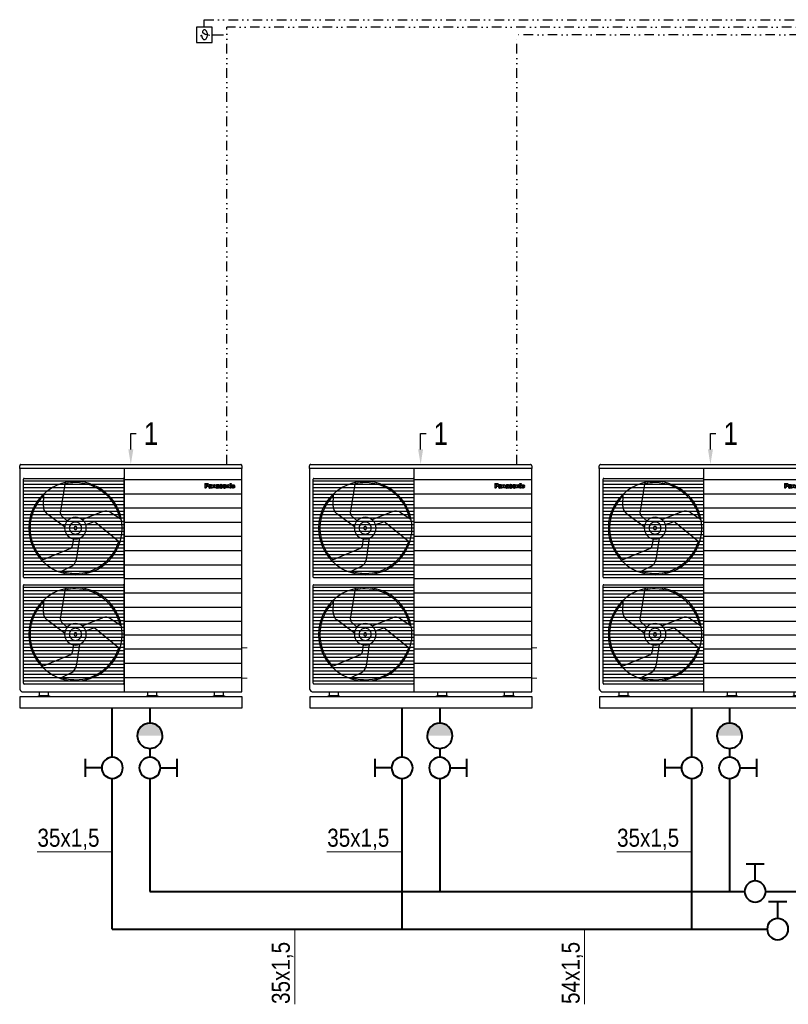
# Model space of a CAD drawing. Header units: centimetres. Extents: x 22052 to 56535, y 76485 to 78519.
# Tile 150 of 235: x 53383 to 53894, y 77484 to 78139. Entities that reach past the tile are written whole.
import ezdxf
from ezdxf import colors
from ezdxf.entities.mleader import LeaderData, LeaderLine
from ezdxf.lldxf.tags import DXFTag
from ezdxf.math import Vec2, Vec3

# ---------------------------------------------------------------- set-up
doc = ezdxf.new("R2010")
doc.units = ezdxf.units.CM
doc.linetypes.add('DIVIDE2', pattern=[15.875, 6.35, -3.175, 0, -3.175, 0, -3.175])
for name, color, linetype in [('$_urządzenia', 250, 'Continuous'), ('IS_Armatura_Therm', 250, 'SOLID'), ('PANASONIC', 7, 'Continuous')]:
    doc.layers.add(name, color=color, linetype=linetype)
for name, color, linetype, lineweight in [('IS_Opis', 250, 'Continuous', 9), ('IS_Powrót', 5, 'DASH', 40), ('IS_sygnał', 210, 'DIVIDE2', 25), ('IS_Zasilanie', 1, 'SOLID', 40), ('IS_Zimna_woda', 5, 'SOLID', 40), ('PIPES_FLOW', 12, 'Continuous', 0), ('PIPES_RETURN', 160, 'Continuous', 0)]:
    doc.layers.add(name, color=color, linetype=linetype, lineweight=lineweight)
doc.styles.add('styl1', font='ARIALN.TTF')
tags = doc.linetypes.add('DASH', pattern=[15, 10, -5]).pattern_tags.tags
tags[6:7] = [DXFTag(74, 4), DXFTag(75, 0), DXFTag(340, '0'), DXFTag(46, 0.0), DXFTag(50, 0.0), DXFTag(44, 0.0), DXFTag(45, 0.0)]
tags[4:5] = [DXFTag(74, 4), DXFTag(75, 0), DXFTag(340, '0'), DXFTag(46, 0.0), DXFTag(50, 0.0), DXFTag(44, 0.0), DXFTag(45, 0.0)]
tags = doc.linetypes.add('SOLID', pattern=[10, 10, 0]).pattern_tags.tags
tags[6:7] = [DXFTag(74, 4), DXFTag(75, 0), DXFTag(340, '0'), DXFTag(46, 0.0), DXFTag(50, 0.0), DXFTag(44, 0.0), DXFTag(45, 0.0)]
tags[4:5] = [DXFTag(74, 4), DXFTag(75, 0), DXFTag(340, '0'), DXFTag(46, 0.0), DXFTag(50, 0.0), DXFTag(44, 0.0), DXFTag(45, 0.0)]

# ---------------------------------------------------------------- blocks, each defined once
blk = doc.blocks.new('Zaworek')
at = {"layer": 'IS_Zimna_woda', "color": 18, "true_color": 0x000000}
for p, q in [((2, 0), (5.15, 0)), ((5.15, 1.72), (5.15, -1.72))]:
    blk.add_line(p, q, dxfattribs=at)
blk.add_circle((0, 0), 2, dxfattribs=at)
blk = doc.blocks.new('PC zew')
for p, q in [((34358.09, 72419.31), (34504.19, 72419.31)), ((34357.27, 72416.6), (34357.27, 72418.5)), ((34505.01, 72416.6), (34357.27, 72416.6)), ((34357.27, 72416.6), (34357.27, 72270.02)), ((34505.01, 72416.6), (34357.27, 72416.6)), ((34426.62, 72416.6), (34426.62, 72268.18)), ((34505.01, 72418.5), (34505.01, 72416.6)), ((34505.01, 72268.18), (34505.01, 72416.6)), ((34359.74, 72344.53), (34359.74, 72409.56)), ((34426.6, 72408.17), (34359.74, 72408.17)), ((34426.6, 72405.95), (34359.74, 72405.95)), ((34360.25, 72410.08), (34426.09, 72410.08)), ((34384.44, 72387.05), (34387.81, 72407.5)), ((34426.6, 72409.56), (34426.6, 72344.53)), ((34505.01, 72409.15), (34426.62, 72409.15)), ((34426.6, 72403.73), (34359.74, 72403.73)), ((34426.6, 72401.51), (34359.74, 72401.51)), ((34426.6, 72399.29), (34359.74, 72399.29)), ((34373.01, 72391.62), (34373.23, 72399.74)), ((34505.01, 72399.71), (34426.62, 72399.71)), ((34426.6, 72397.07), (34359.74, 72397.07)), ((34426.6, 72394.85), (34359.74, 72394.85)), ((34426.6, 72392.63), (34359.74, 72392.63)), ((34426.6, 72390.41), (34359.74, 72390.41)), ((34426.6, 72388.19), (34359.74, 72388.19)), ((34387.16, 72377.87), (34375.39, 72386.65)), ((34398.86, 72382.73), (34412.39, 72388.07)), ((34417.87, 72387.47), (34424.65, 72383)), ((34505.01, 72390.27), (34426.62, 72390.27)), ((34426.6, 72385.97), (34359.74, 72385.97)), ((34426.6, 72383.75), (34359.74, 72383.75)), ((34426.6, 72381.53), (34359.74, 72381.53)), ((34388.89, 72381.83), (34385.09, 72385.21)), ((34401.16, 72379.42), (34405.97, 72381.1)), ((34407.89, 72380.75), (34423.94, 72367.64)), ((34505.03, 72380.84), (34426.64, 72380.84)), ((34426.6, 72379.31), (34359.74, 72379.31)), ((34426.6, 72377.09), (34359.74, 72377.09)), ((34426.6, 72374.87), (34359.74, 72374.87)), ((34426.6, 72372.65), (34359.74, 72372.65)), ((34426.6, 72370.43), (34359.74, 72370.43)), ((34426.6, 72368.21), (34359.74, 72368.21)), ((34393.03, 72370), (34392.23, 72364.97)), ((34396.96, 72370.4), (34394.85, 72356)), ((34505.03, 72371.4), (34426.64, 72371.4)), ((34426.6, 72365.99), (34359.74, 72365.99)), ((34426.6, 72363.77), (34359.74, 72363.77)), ((34426.6, 72361.55), (34359.74, 72361.55)), ((34391.02, 72363.45), (34371.87, 72355.51)), ((34505.05, 72361.96), (34426.67, 72361.96)), ((34426.6, 72359.33), (34359.74, 72359.33)), ((34426.6, 72357.11), (34359.74, 72357.11)), ((34426.6, 72354.89), (34359.74, 72354.89)), ((34426.6, 72352.67), (34359.74, 72352.67)), ((34426.6, 72350.46), (34359.74, 72350.46)), ((34426.6, 72348.24), (34359.74, 72348.24)), ((34391.6, 72351.55), (34384.35, 72347.89)), ((34505.05, 72352.52), (34426.67, 72352.52)), ((34426.6, 72346.02), (34359.74, 72346.02)), ((34426.09, 72344.02), (34360.25, 72344.02)), ((34505.05, 72343.24), (34426.67, 72343.24)), ((34359.74, 72273.89), (34359.74, 72338.92)), ((34426.6, 72337.52), (34359.74, 72337.52)), ((34426.6, 72335.3), (34359.74, 72335.3)), ((34360.25, 72339.43), (34426.09, 72339.43)), ((34384.44, 72316.4), (34387.81, 72336.86)), ((34426.6, 72338.92), (34426.6, 72273.89)), ((34505.05, 72333.8), (34426.67, 72333.8)), ((34426.6, 72333.08), (34359.74, 72333.08)), ((34426.6, 72330.86), (34359.74, 72330.86)), ((34426.6, 72328.64), (34359.74, 72328.64)), ((34373.01, 72320.98), (34373.23, 72329.09)), ((34426.6, 72326.42), (34359.74, 72326.42)), ((34426.6, 72324.2), (34359.74, 72324.2)), ((34426.6, 72321.98), (34359.74, 72321.98)), ((34505.07, 72324.36), (34426.69, 72324.36)), ((34426.6, 72319.76), (34359.74, 72319.76)), ((34426.6, 72317.54), (34359.74, 72317.54)), ((34426.6, 72315.33), (34359.74, 72315.33)), ((34387.16, 72307.23), (34375.39, 72316.01)), ((34388.89, 72311.18), (34385.09, 72314.57)), ((34398.86, 72312.08), (34412.39, 72317.43)), ((34417.87, 72316.83), (34424.65, 72312.36)), ((34505.07, 72314.92), (34426.69, 72314.92)), ((34426.6, 72313.11), (34359.74, 72313.11)), ((34426.6, 72310.89), (34359.74, 72310.89)), ((34426.6, 72308.67), (34359.74, 72308.67)), ((34401.16, 72308.77), (34405.97, 72310.45)), ((34407.89, 72310.11), (34423.94, 72297)), ((34426.6, 72306.45), (34359.74, 72306.45)), ((34426.6, 72304.23), (34359.74, 72304.23)), ((34426.6, 72302.01), (34359.74, 72302.01)), ((34505.07, 72305.89), (34426.69, 72305.89)), ((34426.6, 72299.79), (34359.74, 72299.79)), ((34426.6, 72297.57), (34359.74, 72297.57)), ((34426.6, 72295.35), (34359.74, 72295.35)), ((34393.03, 72299.36), (34392.23, 72294.33)), ((34396.96, 72299.75), (34394.85, 72285.35)), ((34505.07, 72296.45), (34426.69, 72296.45)), ((34426.6, 72293.13), (34359.74, 72293.13)), ((34426.6, 72290.91), (34359.74, 72290.91)), ((34426.6, 72288.69), (34359.74, 72288.69)), ((34391.02, 72292.8), (34371.87, 72284.87)), ((34426.6, 72286.47), (34359.74, 72286.47)), ((34426.6, 72284.25), (34359.74, 72284.25)), ((34426.6, 72282.03), (34359.74, 72282.03)), ((34505.09, 72287.01), (34426.71, 72287.01)), ((34426.6, 72279.81), (34359.74, 72279.81)), ((34426.6, 72277.59), (34359.74, 72277.59)), ((34426.6, 72275.37), (34359.74, 72275.37)), ((34391.6, 72280.9), (34384.35, 72277.25)), ((34505.09, 72277.57), (34426.71, 72277.57)), ((34426.09, 72273.38), (34360.25, 72273.38)), ((34357.67, 72257.37), (34357.67, 72265.04)), ((34357.67, 72265.04), (34505.01, 72265.04)), ((34359.91, 72268.18), (34505.01, 72268.18)), ((34369.77, 72265.04), (34369.77, 72265.48)), ((34369.77, 72265.48), (34377.05, 72265.48)), ((34377.05, 72265.04), (34369.77, 72265.04)), ((34370.52, 72265.48), (34370.52, 72268.08)), ((34370.52, 72268.08), (34376.3, 72268.08)), ((34376.3, 72265.48), (34370.52, 72265.48)), ((34376.3, 72268.08), (34376.3, 72265.48)), ((34377.05, 72265.48), (34377.05, 72265.04)), ((34441.73, 72265.08), (34441.73, 72265.52)), ((34441.73, 72265.52), (34449, 72265.52)), ((34449, 72265.08), (34441.73, 72265.08)), ((34442.48, 72265.52), (34442.48, 72268.13)), ((34442.48, 72268.13), (34448.25, 72268.13)), ((34448.25, 72265.52), (34442.48, 72265.52)), ((34448.25, 72268.13), (34448.25, 72265.52)), ((34449, 72265.52), (34449, 72265.08)), ((34486.09, 72265.08), (34486.09, 72265.52)), ((34486.09, 72265.52), (34493.36, 72265.52)), ((34493.36, 72265.08), (34486.09, 72265.08)), ((34486.84, 72265.52), (34486.84, 72268.13)), ((34486.84, 72268.13), (34492.61, 72268.13)), ((34492.61, 72265.52), (34486.84, 72265.52)), ((34492.61, 72268.13), (34492.61, 72265.52)), ((34493.36, 72265.52), (34493.36, 72265.08)), ((34505.01, 72265.04), (34505.01, 72257.37)), ((34505.01, 72257.37), (34357.67, 72257.37))]:
    blk.add_line(p, q)
for centre, radius, start, end in [((34358.09, 72418.5), 0.814, 89.98364, 180.01636), ((34504.19, 72418.5), 0.814, 0.02196, 90.02293), ((34360.25, 72409.56), 0.515, 90.01761, 179.98239), ((34394.33, 72377.09), 31.03, 90.00067, 179.99933), ((34394.31, 72376.99), 30.28, 89.96285, 102.66937), ((34394.33, 72377.09), 31.03, 0.00067, 89.99933), ((34394.33, 72377.08), 30.19, 12.39635, 89.99596), ((34426.09, 72409.56), 0.515, 0.01761, 89.98239), ((34394.24, 72377.13), 30.09, 134.36908, 180.07343), ((34379.05, 72391.46), 6.04, 178.46923, 232.75633), ((34386.42, 72386.72), 2.01, 170.62984, 228.53134), ((34414.55, 72382.43), 6.03, 56.5887, 110.90233), ((34394.33, 72377.09), 7.21, 90.00153, 179.99847), ((34394.33, 72377.09), 4.02, 89.99903, 180.00097), ((34394.33, 72377.09), 7.21, 0.00153, 89.99847), ((34394.33, 72377.09), 4.02, 359.99903, 90.00097), ((34406.61, 72379.19), 2.01, 50.79534, 108.63861), ((34394.33, 72377.09), 31.03, 180.00067, 269.99933), ((34394.24, 72377.05), 30.09, 179.92471, 224.63983), ((34394.33, 72377.09), 7.21, 180.00153, 269.99847), ((34394.33, 72377.09), 4.02, 179.99903, 270.00097), ((34394.33, 72377.09), 1.01, 89.96925, 179.99443), ((34394.33, 72377.09), 1.01, 180.00557, 270.03075), ((34394.33, 72377.09), 1.01, 359.99782, 90.00218), ((34394.33, 72377.09), 1.01, 269.99782, 0.00218), ((34394.33, 72377.09), 4.02, 269.99903, 0.00097), ((34394.33, 72377.09), 7.21, 270.00153, 359.99847), ((34394.33, 72377.09), 31.03, 270.00067, 359.99933), ((34394.33, 72377.11), 30.2, 270.00333, 343.04179), ((34390.25, 72365.31), 2.01, 292.47921, 350.39463), ((34388.89, 72356.94), 6.04, 296.72983, 351.03207), ((34394.3, 72377.07), 30.16, 252.17459, 270.05687), ((34360.25, 72344.53), 0.515, 180.01761, 269.98239), ((34426.09, 72344.53), 0.515, 270.01761, 359.98239), ((34360.25, 72338.92), 0.514, 89.97217, 180.02783), ((34394.33, 72306.45), 31.03, 90.00067, 179.99933), ((34394.31, 72306.35), 30.28, 89.96285, 102.66937), ((34394.33, 72306.45), 31.03, 0.00067, 89.99933), ((34394.33, 72306.44), 30.19, 12.39635, 89.99596), ((34426.09, 72338.92), 0.514, 359.97217, 90.02783), ((34394.24, 72306.49), 30.09, 134.36908, 180.07343), ((34379.05, 72320.82), 6.04, 178.46923, 232.75633), ((34386.42, 72316.08), 2.01, 170.62984, 228.53134), ((34414.55, 72311.79), 6.03, 56.5887, 110.90233), ((34394.33, 72306.45), 7.21, 90.00153, 179.99847), ((34394.33, 72306.45), 4.02, 89.99903, 180.00097), ((34394.33, 72306.45), 7.21, 0.00153, 89.99847), ((34394.33, 72306.45), 4.02, 359.99903, 90.00097), ((34406.61, 72308.55), 2.01, 50.75254, 108.64448), ((34394.33, 72306.45), 31.03, 180.00067, 269.99933), ((34394.24, 72306.41), 30.09, 179.92471, 224.63983), ((34394.33, 72306.45), 7.21, 180.00153, 269.99847), ((34394.33, 72306.45), 4.02, 179.99903, 270.00097), ((34394.33, 72306.45), 1.01, 89.96925, 179.99443), ((34394.33, 72306.45), 1.01, 180.00557, 270.03075), ((34394.33, 72306.45), 1.01, 359.99782, 90.00218), ((34394.33, 72306.45), 1.01, 269.99782, 0.00218), ((34394.33, 72306.45), 4.02, 269.99903, 0.00097), ((34394.33, 72306.45), 7.21, 270.00153, 359.99847), ((34394.33, 72306.45), 31.03, 270.00067, 359.99933), ((34394.33, 72306.46), 30.2, 270.00333, 343.04179), ((34390.25, 72294.66), 2.01, 292.47921, 350.39463), ((34388.89, 72286.29), 6.04, 296.72983, 351.03207), ((34394.3, 72306.42), 30.16, 252.17459, 270.05687), ((34359.57, 72270.5), 2.35, 191.76109, 278.21206), ((34360.25, 72273.89), 0.515, 180.01761, 269.98239), ((34426.09, 72273.89), 0.515, 270.01761, 359.98239)]:
    blk.add_arc(centre, radius, start, end)
at = {"layer": 'PANASONIC'}
for points in [[(34480.4, 72406.72), (34481.91, 72406.72)], [(34480.4, 72406.72), (34480.4, 72403.76)], [(34480.4, 72406.72), (34481.91, 72406.72)], [(34480.4, 72406.72), (34480.4, 72403.76)], [(34481.29, 72406.01), (34481.29, 72405.37)], [(34481.29, 72406.01), (34481.82, 72406.01)], [(34481.29, 72406.01), (34481.29, 72405.37)], [(34481.29, 72406.01), (34481.82, 72406.01)], [(34481.65, 72405.37), (34481.74, 72405.37), (34481.84, 72405.37), (34481.97, 72405.41), (34482.06, 72405.5), (34482.1, 72405.55), (34482.12, 72405.62), (34482.12, 72405.68), (34482.12, 72405.74), (34482.02, 72405.93), (34481.82, 72406.01)], [(34481.65, 72405.37), (34481.74, 72405.37), (34481.84, 72405.37), (34481.97, 72405.41), (34482.06, 72405.5), (34482.1, 72405.55), (34482.12, 72405.62), (34482.12, 72405.68), (34482.12, 72405.74), (34482.02, 72405.93), (34481.82, 72406.01)], [(34482.91, 72406.13), (34482.99, 72405.86), (34483, 72405.57), (34482.96, 72405.37), (34482.88, 72405.18), (34482.76, 72405.02), (34482.6, 72404.89), (34482.43, 72404.78), (34482.24, 72404.72), (34482.04, 72404.69), (34481.84, 72404.67)], [(34482.91, 72406.13), (34482.99, 72405.86), (34483, 72405.57), (34482.96, 72405.37), (34482.88, 72405.18), (34482.76, 72405.02), (34482.6, 72404.89), (34482.43, 72404.78), (34482.24, 72404.72), (34482.04, 72404.69), (34481.84, 72404.67)], [(34481.87, 72406.72), (34481.95, 72406.72), (34482.03, 72406.72)], [(34481.87, 72406.72), (34481.95, 72406.72), (34482.03, 72406.72)], [(34482.03, 72406.72), (34482.18, 72406.7), (34482.31, 72406.67), (34482.43, 72406.62), (34482.55, 72406.55), (34482.66, 72406.46), (34482.76, 72406.37), (34482.83, 72406.25), (34482.91, 72406.13)], [(34482.03, 72406.72), (34482.18, 72406.7), (34482.31, 72406.67), (34482.43, 72406.62), (34482.55, 72406.55), (34482.66, 72406.46), (34482.76, 72406.37), (34482.83, 72406.25), (34482.91, 72406.13)], [(34485.18, 72403.93), (34485.16, 72404.18), (34485.15, 72404.43), (34485.14, 72404.75), (34485.14, 72405.08), (34485.13, 72405.25), (34485.1, 72405.43), (34485, 72405.63), (34484.82, 72405.79), (34484.7, 72405.84), (34484.56, 72405.88), (34484.35, 72405.92), (34484.12, 72405.93), (34483.9, 72405.93), (34483.68, 72405.9), (34483.56, 72405.87), (34483.44, 72405.83), (34483.21, 72405.67), (34483.06, 72405.42), (34483.04, 72405.31), (34483.04, 72405.2), (34483.05, 72405.18), (34483.06, 72405.16)], [(34485.18, 72403.93), (34485.16, 72404.18), (34485.15, 72404.43), (34485.14, 72404.75), (34485.14, 72405.08), (34485.13, 72405.25), (34485.1, 72405.43), (34485, 72405.63), (34484.82, 72405.79), (34484.7, 72405.84), (34484.56, 72405.88), (34484.35, 72405.92), (34484.12, 72405.93), (34483.9, 72405.93), (34483.68, 72405.9), (34483.56, 72405.87), (34483.44, 72405.83), (34483.21, 72405.67), (34483.06, 72405.42), (34483.04, 72405.31), (34483.04, 72405.2), (34483.05, 72405.18), (34483.06, 72405.16)], [(34486.14, 72404.94), (34486.14, 72403.76), (34485.33, 72403.76), (34485.33, 72405.88), (34486.1, 72405.88), (34486.11, 72405.65)], [(34486.14, 72404.94), (34486.14, 72403.76), (34485.33, 72403.76), (34485.33, 72405.88), (34486.1, 72405.88), (34486.11, 72405.65)], [(34486.11, 72405.65), (34486.27, 72405.77), (34486.44, 72405.87), (34486.75, 72405.95), (34487.07, 72405.91), (34487.36, 72405.74), (34487.54, 72405.46), (34487.58, 72405.3), (34487.59, 72405.13)], [(34486.11, 72405.65), (34486.27, 72405.77), (34486.44, 72405.87), (34486.75, 72405.95), (34487.07, 72405.91), (34487.36, 72405.74), (34487.54, 72405.46), (34487.58, 72405.3), (34487.59, 72405.13)], [(34489.92, 72403.93), (34489.91, 72404.18), (34489.9, 72404.43), (34489.9, 72404.75), (34489.9, 72405.08), (34489.88, 72405.25), (34489.85, 72405.43), (34489.75, 72405.63), (34489.57, 72405.79), (34489.45, 72405.84), (34489.32, 72405.88), (34489.1, 72405.92), (34488.87, 72405.93), (34488.65, 72405.93), (34488.43, 72405.9), (34488.31, 72405.87), (34488.2, 72405.83), (34487.96, 72405.67), (34487.82, 72405.42), (34487.8, 72405.31), (34487.8, 72405.2), (34487.8, 72405.18), (34487.81, 72405.16)], [(34489.92, 72403.93), (34489.91, 72404.18), (34489.9, 72404.43), (34489.9, 72404.75), (34489.9, 72405.08), (34489.88, 72405.25), (34489.85, 72405.43), (34489.75, 72405.63), (34489.57, 72405.79), (34489.45, 72405.84), (34489.32, 72405.88), (34489.1, 72405.92), (34488.87, 72405.93), (34488.65, 72405.93), (34488.43, 72405.9), (34488.31, 72405.87), (34488.2, 72405.83), (34487.96, 72405.67), (34487.82, 72405.42), (34487.8, 72405.31), (34487.8, 72405.2), (34487.8, 72405.18), (34487.81, 72405.16)], [(34492.08, 72405.27), (34492.07, 72405.39), (34492.04, 72405.52), (34491.98, 72405.64), (34491.88, 72405.74), (34491.79, 72405.8), (34491.68, 72405.85), (34491.58, 72405.88), (34491.46, 72405.9), (34491.21, 72405.94), (34490.94, 72405.94), (34490.79, 72405.92), (34490.63, 72405.9), (34490.44, 72405.83), (34490.27, 72405.72), (34490.15, 72405.59), (34490.06, 72405.44), (34490.04, 72405.36), (34490.04, 72405.28), (34490.04, 72405.15), (34490.08, 72405.02), (34490.21, 72404.83), (34490.41, 72404.7), (34490.52, 72404.66), (34490.63, 72404.63), (34490.87, 72404.58), (34491.1, 72404.54)], [(34492.08, 72405.27), (34492.07, 72405.39), (34492.04, 72405.52), (34491.98, 72405.64), (34491.88, 72405.74), (34491.79, 72405.8), (34491.68, 72405.85), (34491.58, 72405.88), (34491.46, 72405.9), (34491.21, 72405.94), (34490.94, 72405.94), (34490.79, 72405.92), (34490.63, 72405.9), (34490.44, 72405.83), (34490.27, 72405.72), (34490.15, 72405.59), (34490.06, 72405.44), (34490.04, 72405.36), (34490.04, 72405.28), (34490.04, 72405.15), (34490.08, 72405.02), (34490.21, 72404.83), (34490.41, 72404.7), (34490.52, 72404.66), (34490.63, 72404.63), (34490.87, 72404.58), (34491.1, 72404.54)], [(34491.2, 72405.94), (34490.94, 72405.94)], [(34493.63, 72405.92), (34493.52, 72405.93), (34493.4, 72405.94), (34493.28, 72405.93), (34493.16, 72405.92), (34492.99, 72405.88), (34492.83, 72405.81), (34492.68, 72405.72), (34492.54, 72405.61), (34492.42, 72405.47), (34492.33, 72405.31), (34492.26, 72405.13), (34492.22, 72404.95), (34492.23, 72404.72), (34492.26, 72404.5), (34492.33, 72404.34), (34492.42, 72404.18), (34492.52, 72404.04), (34492.65, 72403.92), (34492.85, 72403.8), (34493.07, 72403.73), (34493.24, 72403.71), (34493.4, 72403.69), (34493.56, 72403.71), (34493.73, 72403.73), (34493.94, 72403.8), (34494.15, 72403.92)], [(34493.63, 72405.92), (34493.52, 72405.93), (34493.4, 72405.94), (34493.28, 72405.93), (34493.16, 72405.92), (34492.99, 72405.88), (34492.83, 72405.81), (34492.68, 72405.72), (34492.54, 72405.61), (34492.42, 72405.47), (34492.33, 72405.31), (34492.26, 72405.13), (34492.22, 72404.95), (34492.23, 72404.72), (34492.26, 72404.5), (34492.33, 72404.34), (34492.42, 72404.18), (34492.52, 72404.04), (34492.65, 72403.92), (34492.85, 72403.8), (34493.07, 72403.73), (34493.24, 72403.71), (34493.4, 72403.69), (34493.56, 72403.71), (34493.73, 72403.73), (34493.94, 72403.8), (34494.15, 72403.92)], [(34494.15, 72403.92), (34494.27, 72404.04), (34494.38, 72404.18), (34494.47, 72404.33), (34494.53, 72404.5), (34494.57, 72404.72), (34494.57, 72404.95), (34494.54, 72405.13), (34494.47, 72405.31), (34494.38, 72405.47), (34494.26, 72405.61), (34494.12, 72405.72), (34493.97, 72405.81), (34493.81, 72405.88), (34493.63, 72405.92)], [(34494.15, 72403.92), (34494.27, 72404.04), (34494.38, 72404.18), (34494.47, 72404.33), (34494.53, 72404.5), (34494.57, 72404.72), (34494.57, 72404.95), (34494.54, 72405.13), (34494.47, 72405.31), (34494.38, 72405.47), (34494.26, 72405.61), (34494.12, 72405.72), (34493.97, 72405.81), (34493.81, 72405.88), (34493.63, 72405.92)], [(34495.5, 72404.94), (34495.5, 72403.76), (34494.69, 72403.76), (34494.69, 72405.88), (34495.45, 72405.88), (34495.47, 72405.65)], [(34495.5, 72404.94), (34495.5, 72403.76), (34494.69, 72403.76), (34494.69, 72405.88), (34495.45, 72405.88), (34495.47, 72405.65)], [(34495.47, 72405.65), (34495.63, 72405.77), (34495.8, 72405.87), (34496.11, 72405.95), (34496.42, 72405.91), (34496.71, 72405.74), (34496.9, 72405.46), (34496.93, 72405.3), (34496.95, 72405.13)], [(34495.47, 72405.65), (34495.63, 72405.77), (34495.8, 72405.87), (34496.11, 72405.95), (34496.42, 72405.91), (34496.71, 72405.74), (34496.9, 72405.46), (34496.93, 72405.3), (34496.95, 72405.13)], [(34497.11, 72406.72), (34497.9, 72406.72), (34497.9, 72406.16), (34497.11, 72406.16), (34497.11, 72406.72)], [(34497.11, 72406.72), (34497.9, 72406.72), (34497.9, 72406.16), (34497.11, 72406.16), (34497.11, 72406.72)], [(34497.11, 72403.76), (34497.9, 72403.76), (34497.9, 72405.88), (34497.11, 72405.88), (34497.11, 72403.76)], [(34497.11, 72403.76), (34497.9, 72403.76), (34497.9, 72405.88), (34497.11, 72405.88), (34497.11, 72403.76)], [(34498.05, 72405.13), (34498.1, 72405.28), (34498.16, 72405.41), (34498.25, 72405.53), (34498.35, 72405.64), (34498.46, 72405.73), (34498.58, 72405.81), (34498.72, 72405.86), (34498.86, 72405.9)], [(34498.05, 72405.13), (34498.1, 72405.28), (34498.16, 72405.41), (34498.25, 72405.53), (34498.35, 72405.64), (34498.46, 72405.73), (34498.58, 72405.81), (34498.72, 72405.86), (34498.86, 72405.9)], [(34498.86, 72405.9), (34499.2, 72405.93), (34499.53, 72405.89), (34499.75, 72405.8), (34499.95, 72405.66), (34500.05, 72405.55), (34500.13, 72405.42), (34500.19, 72405.25), (34500.21, 72405.08)], [(34498.86, 72405.9), (34499.2, 72405.93), (34499.53, 72405.89), (34499.75, 72405.8), (34499.95, 72405.66), (34500.05, 72405.55), (34500.13, 72405.42), (34500.19, 72405.25), (34500.21, 72405.08)], [(34480.4, 72403.76), (34481.29, 72403.76)], [(34480.4, 72403.76), (34481.29, 72403.76)], [(34481.29, 72405.37), (34481.65, 72405.37)], [(34481.29, 72405.37), (34481.65, 72405.37)], [(34481.29, 72404.67), (34481.29, 72403.76)], [(34481.29, 72404.67), (34481.84, 72404.67)], [(34481.29, 72404.67), (34481.29, 72403.76)], [(34481.29, 72404.67), (34481.84, 72404.67)], [(34483.77, 72405.14), (34483.77, 72405.2), (34483.79, 72405.27), (34483.84, 72405.35), (34483.93, 72405.41), (34484.07, 72405.43), (34484.21, 72405.41), (34484.29, 72405.36), (34484.34, 72405.28), (34484.34, 72405.22), (34484.32, 72405.16), (34484.28, 72405.13), (34484.24, 72405.1), (34484.21, 72405.09), (34484.18, 72405.08), (34484.04, 72405.05), (34483.89, 72405.02), (34483.78, 72405), (34483.67, 72404.98), (34483.51, 72404.95), (34483.37, 72404.9), (34483.23, 72404.84), (34483.12, 72404.76), (34483.01, 72404.61), (34482.95, 72404.43), (34482.95, 72404.31), (34482.96, 72404.19), (34483.11, 72403.91), (34483.38, 72403.74), (34483.55, 72403.71), (34483.73, 72403.7), (34483.91, 72403.73), (34484.08, 72403.78), (34484.23, 72403.86), (34484.35, 72403.98)], [(34483.77, 72405.14), (34483.77, 72405.2), (34483.79, 72405.27), (34483.84, 72405.35), (34483.93, 72405.41), (34484.07, 72405.43), (34484.21, 72405.41), (34484.29, 72405.36), (34484.34, 72405.28), (34484.34, 72405.22), (34484.32, 72405.16), (34484.28, 72405.13), (34484.24, 72405.1), (34484.21, 72405.09), (34484.18, 72405.08), (34484.04, 72405.05), (34483.89, 72405.02), (34483.78, 72405), (34483.67, 72404.98), (34483.51, 72404.95), (34483.37, 72404.9), (34483.23, 72404.84), (34483.12, 72404.76), (34483.01, 72404.61), (34482.95, 72404.43), (34482.95, 72404.31), (34482.96, 72404.19), (34483.11, 72403.91), (34483.38, 72403.74), (34483.55, 72403.71), (34483.73, 72403.7), (34483.91, 72403.73), (34484.08, 72403.78), (34484.23, 72403.86), (34484.35, 72403.98)], [(34483.06, 72405.16), (34483.77, 72405.14)], [(34483.06, 72405.16), (34483.77, 72405.14)], [(34484.3, 72404.34), (34484.25, 72404.27), (34484.16, 72404.22), (34484.08, 72404.2), (34484, 72404.18), (34483.93, 72404.18), (34483.85, 72404.19), (34483.8, 72404.22), (34483.75, 72404.25), (34483.72, 72404.29), (34483.7, 72404.34), (34483.71, 72404.42), (34483.75, 72404.48), (34483.79, 72404.51), (34483.84, 72404.53), (34483.96, 72404.57), (34484.08, 72404.61), (34484.23, 72404.66), (34484.37, 72404.71), (34484.37, 72404.6), (34484.36, 72404.5), (34484.35, 72404.41), (34484.3, 72404.34)], [(34484.3, 72404.34), (34484.25, 72404.27), (34484.16, 72404.22), (34484.08, 72404.2), (34484, 72404.18), (34483.93, 72404.18), (34483.85, 72404.19), (34483.8, 72404.22), (34483.75, 72404.25), (34483.72, 72404.29), (34483.7, 72404.34), (34483.71, 72404.42), (34483.75, 72404.48), (34483.79, 72404.51), (34483.84, 72404.53), (34483.96, 72404.57), (34484.08, 72404.61), (34484.23, 72404.66), (34484.37, 72404.71), (34484.37, 72404.6), (34484.36, 72404.5), (34484.35, 72404.41), (34484.3, 72404.34)], [(34484.35, 72403.98), (34484.38, 72403.91), (34484.4, 72403.83), (34484.42, 72403.8), (34484.44, 72403.76)], [(34484.35, 72403.98), (34484.38, 72403.91), (34484.4, 72403.83), (34484.42, 72403.8), (34484.44, 72403.76)], [(34484.44, 72403.76), (34485.23, 72403.76)], [(34484.44, 72403.76), (34485.23, 72403.76)], [(34485.23, 72403.76), (34485.19, 72403.84), (34485.18, 72403.93)], [(34485.23, 72403.76), (34485.19, 72403.84), (34485.18, 72403.93)], [(34486.75, 72404.99), (34486.75, 72405.05), (34486.73, 72405.11), (34486.68, 72405.2), (34486.59, 72405.25), (34486.37, 72405.27), (34486.19, 72405.13), (34486.16, 72405.04), (34486.14, 72404.94)], [(34486.75, 72404.99), (34486.75, 72405.05), (34486.73, 72405.11), (34486.68, 72405.2), (34486.59, 72405.25), (34486.37, 72405.27), (34486.19, 72405.13), (34486.16, 72405.04), (34486.14, 72404.94)], [(34487.59, 72405.13), (34487.59, 72403.76), (34486.75, 72403.76), (34486.75, 72404.99)], [(34487.59, 72405.13), (34487.59, 72403.76), (34486.75, 72403.76), (34486.75, 72404.99)], [(34488.52, 72405.14), (34488.52, 72405.2), (34488.54, 72405.27), (34488.59, 72405.35), (34488.67, 72405.41), (34488.82, 72405.43), (34488.96, 72405.41), (34489.04, 72405.36), (34489.08, 72405.28), (34489.09, 72405.22), (34489.07, 72405.16), (34489.04, 72405.13), (34488.99, 72405.1), (34488.96, 72405.09), (34488.92, 72405.08), (34488.78, 72405.05), (34488.64, 72405.02), (34488.52, 72405), (34488.41, 72404.98), (34488.27, 72404.95), (34488.11, 72404.9), (34487.99, 72404.84), (34487.87, 72404.76), (34487.75, 72404.61), (34487.7, 72404.43), (34487.69, 72404.31), (34487.71, 72404.19), (34487.86, 72403.91), (34488.13, 72403.74), (34488.3, 72403.71), (34488.48, 72403.7), (34488.66, 72403.73), (34488.83, 72403.78), (34488.98, 72403.86), (34489.11, 72403.98)], [(34488.52, 72405.14), (34488.52, 72405.2), (34488.54, 72405.27), (34488.59, 72405.35), (34488.67, 72405.41), (34488.82, 72405.43), (34488.96, 72405.41), (34489.04, 72405.36), (34489.08, 72405.28), (34489.09, 72405.22), (34489.07, 72405.16), (34489.04, 72405.13), (34488.99, 72405.1), (34488.96, 72405.09), (34488.92, 72405.08), (34488.78, 72405.05), (34488.64, 72405.02), (34488.52, 72405), (34488.41, 72404.98), (34488.27, 72404.95), (34488.11, 72404.9), (34487.99, 72404.84), (34487.87, 72404.76), (34487.75, 72404.61), (34487.7, 72404.43), (34487.69, 72404.31), (34487.71, 72404.19), (34487.86, 72403.91), (34488.13, 72403.74), (34488.3, 72403.71), (34488.48, 72403.7), (34488.66, 72403.73), (34488.83, 72403.78), (34488.98, 72403.86), (34489.11, 72403.98)], [(34487.81, 72405.16), (34488.52, 72405.14)], [(34487.81, 72405.16), (34488.52, 72405.14)], [(34489.06, 72404.34), (34488.99, 72404.27), (34488.92, 72404.22), (34488.83, 72404.2), (34488.75, 72404.18), (34488.67, 72404.18), (34488.6, 72404.19), (34488.55, 72404.22), (34488.5, 72404.25), (34488.47, 72404.29), (34488.45, 72404.34), (34488.46, 72404.42), (34488.5, 72404.48), (34488.55, 72404.51), (34488.59, 72404.53), (34488.71, 72404.57), (34488.83, 72404.61), (34488.97, 72404.66), (34489.11, 72404.71), (34489.12, 72404.6), (34489.11, 72404.5), (34489.09, 72404.41), (34489.06, 72404.34)], [(34489.06, 72404.34), (34488.99, 72404.27), (34488.92, 72404.22), (34488.83, 72404.2), (34488.75, 72404.18), (34488.67, 72404.18), (34488.6, 72404.19), (34488.55, 72404.22), (34488.5, 72404.25), (34488.47, 72404.29), (34488.45, 72404.34), (34488.46, 72404.42), (34488.5, 72404.48), (34488.55, 72404.51), (34488.59, 72404.53), (34488.71, 72404.57), (34488.83, 72404.61), (34488.97, 72404.66), (34489.11, 72404.71), (34489.12, 72404.6), (34489.11, 72404.5), (34489.09, 72404.41), (34489.06, 72404.34)], [(34489.11, 72403.98), (34489.13, 72403.91), (34489.15, 72403.83), (34489.17, 72403.8), (34489.2, 72403.76)], [(34489.11, 72403.98), (34489.13, 72403.91), (34489.15, 72403.83), (34489.17, 72403.8), (34489.2, 72403.76)], [(34489.2, 72403.76), (34489.98, 72403.76)], [(34489.2, 72403.76), (34489.98, 72403.76)], [(34489.98, 72403.76), (34489.94, 72403.84), (34489.92, 72403.93)], [(34489.98, 72403.76), (34489.94, 72403.84), (34489.92, 72403.93)], [(34490.01, 72404.43), (34490.02, 72404.32), (34490.05, 72404.22), (34490.12, 72404.08), (34490.22, 72403.97), (34490.39, 72403.85), (34490.58, 72403.77), (34490.78, 72403.72), (34490.99, 72403.7), (34491.21, 72403.69), (34491.42, 72403.71), (34491.6, 72403.76), (34491.79, 72403.84), (34491.86, 72403.88), (34491.93, 72403.94), (34492.02, 72404.03), (34492.09, 72404.14), (34492.14, 72404.26), (34492.16, 72404.39), (34492.16, 72404.52), (34492.14, 72404.64), (34492.07, 72404.77), (34491.98, 72404.88), (34491.81, 72404.99), (34491.63, 72405.07)], [(34490.01, 72404.43), (34490.02, 72404.32), (34490.05, 72404.22), (34490.12, 72404.08), (34490.22, 72403.97), (34490.39, 72403.85), (34490.58, 72403.77), (34490.78, 72403.72), (34490.99, 72403.7), (34491.21, 72403.69), (34491.42, 72403.71), (34491.6, 72403.76), (34491.79, 72403.84), (34491.86, 72403.88), (34491.93, 72403.94), (34492.02, 72404.03), (34492.09, 72404.14), (34492.14, 72404.26), (34492.16, 72404.39), (34492.16, 72404.52), (34492.14, 72404.64), (34492.07, 72404.77), (34491.98, 72404.88), (34491.81, 72404.99), (34491.63, 72405.07)], [(34490.79, 72404.47), (34490.01, 72404.47), (34490.01, 72404.43)], [(34490.79, 72404.47), (34490.01, 72404.47), (34490.01, 72404.43)], [(34491.1, 72404.54), (34491.18, 72404.52), (34491.27, 72404.5), (34491.33, 72404.46), (34491.36, 72404.39), (34491.36, 72404.32), (34491.32, 72404.25), (34491.25, 72404.2), (34491.18, 72404.18), (34491.07, 72404.18), (34490.97, 72404.2), (34490.92, 72404.22), (34490.88, 72404.25), (34490.83, 72404.3), (34490.8, 72404.36), (34490.79, 72404.41), (34490.79, 72404.47)], [(34491.1, 72404.54), (34491.18, 72404.52), (34491.27, 72404.5), (34491.33, 72404.46), (34491.36, 72404.39), (34491.36, 72404.32), (34491.32, 72404.25), (34491.25, 72404.2), (34491.18, 72404.18), (34491.07, 72404.18), (34490.97, 72404.2), (34490.92, 72404.22), (34490.88, 72404.25), (34490.83, 72404.3), (34490.8, 72404.36), (34490.79, 72404.41), (34490.79, 72404.47)], [(34490.83, 72405.37), (34490.88, 72405.43), (34490.95, 72405.46), (34491.07, 72405.48), (34491.21, 72405.46), (34491.3, 72405.39), (34491.34, 72405.27)], [(34490.83, 72405.37), (34490.88, 72405.43), (34490.95, 72405.46), (34491.07, 72405.48), (34491.21, 72405.46), (34491.3, 72405.39), (34491.34, 72405.27)], [(34491.54, 72405.1), (34491.3, 72405.16), (34491.07, 72405.2), (34491, 72405.21), (34490.93, 72405.23), (34490.9, 72405.23), (34490.88, 72405.24), (34490.83, 72405.3), (34490.83, 72405.37)], [(34490.83, 72405.37), (34490.83, 72405.37)], [(34490.83, 72405.37), (34490.83, 72405.37)], [(34491.54, 72405.1), (34491.3, 72405.16), (34491.07, 72405.2), (34491, 72405.21), (34490.93, 72405.23), (34490.9, 72405.23), (34490.88, 72405.24), (34490.83, 72405.3), (34490.83, 72405.37)], [(34491.34, 72405.27), (34492.08, 72405.27)], [(34491.34, 72405.27), (34492.08, 72405.27)], [(34491.63, 72405.07), (34491.54, 72405.1)], [(34491.63, 72405.07), (34491.54, 72405.1)], [(34493.69, 72404.42), (34493.51, 72404.25), (34493.26, 72404.26), (34493.17, 72404.32), (34493.11, 72404.42), (34493.07, 72404.52), (34493.05, 72404.62), (34493.03, 72404.83), (34493.05, 72405.05), (34493.09, 72405.16), (34493.14, 72405.25), (34493.33, 72405.39), (34493.56, 72405.34), (34493.61, 72405.3), (34493.66, 72405.25), (34493.7, 72405.16), (34493.74, 72405.05), (34493.76, 72404.83), (34493.75, 72404.62), (34493.73, 72404.52), (34493.69, 72404.42)], [(34493.69, 72404.42), (34493.51, 72404.25), (34493.26, 72404.26), (34493.17, 72404.32), (34493.11, 72404.42), (34493.07, 72404.52), (34493.05, 72404.62), (34493.03, 72404.83), (34493.05, 72405.05), (34493.09, 72405.16), (34493.14, 72405.25), (34493.33, 72405.39), (34493.56, 72405.34), (34493.61, 72405.3), (34493.66, 72405.25), (34493.7, 72405.16), (34493.74, 72405.05), (34493.76, 72404.83), (34493.75, 72404.62), (34493.73, 72404.52), (34493.69, 72404.42)], [(34496.11, 72404.99), (34496.1, 72405.05), (34496.09, 72405.11), (34496.04, 72405.2), (34495.95, 72405.25), (34495.73, 72405.27), (34495.55, 72405.13), (34495.52, 72405.04), (34495.5, 72404.94)], [(34496.11, 72404.99), (34496.1, 72405.05), (34496.09, 72405.11), (34496.04, 72405.2), (34495.95, 72405.25), (34495.73, 72405.27), (34495.55, 72405.13), (34495.52, 72405.04), (34495.5, 72404.94)], [(34496.95, 72405.13), (34496.95, 72403.76), (34496.11, 72403.76), (34496.11, 72404.99)], [(34496.95, 72405.13), (34496.95, 72403.76), (34496.11, 72403.76), (34496.11, 72404.99)], [(34500.03, 72404.04), (34499.77, 72403.84), (34499.46, 72403.72), (34499.23, 72403.7), (34499.01, 72403.7), (34498.72, 72403.77), (34498.47, 72403.92), (34498.29, 72404.08), (34498.15, 72404.27), (34498.07, 72404.44), (34498.02, 72404.62), (34498.01, 72404.88), (34498.05, 72405.13)], [(34500.03, 72404.04), (34499.77, 72403.84), (34499.46, 72403.72), (34499.23, 72403.7), (34499.01, 72403.7), (34498.72, 72403.77), (34498.47, 72403.92), (34498.29, 72404.08), (34498.15, 72404.27), (34498.07, 72404.44), (34498.02, 72404.62), (34498.01, 72404.88), (34498.05, 72405.13)], [(34499.48, 72405.08), (34499.43, 72405.21), (34499.34, 72405.31), (34499.17, 72405.37), (34499, 72405.33), (34498.91, 72405.25), (34498.85, 72405.13), (34498.81, 72404.85), (34498.84, 72404.55), (34498.89, 72404.44), (34498.97, 72404.34), (34499.09, 72404.27), (34499.23, 72404.26), (34499.31, 72404.29), (34499.38, 72404.34), (34499.44, 72404.42), (34499.47, 72404.51), (34499.47, 72404.57), (34499.48, 72404.64)], [(34499.48, 72405.08), (34499.43, 72405.21), (34499.34, 72405.31), (34499.17, 72405.37), (34499, 72405.33), (34498.91, 72405.25), (34498.85, 72405.13), (34498.81, 72404.85), (34498.84, 72404.55), (34498.89, 72404.44), (34498.97, 72404.34), (34499.09, 72404.27), (34499.23, 72404.26), (34499.31, 72404.29), (34499.38, 72404.34), (34499.44, 72404.42), (34499.47, 72404.51), (34499.47, 72404.57), (34499.48, 72404.64)], [(34500.21, 72405.08), (34499.48, 72405.08)], [(34500.21, 72405.08), (34499.48, 72405.08)], [(34499.48, 72404.64), (34500.24, 72404.64)], [(34499.48, 72404.64), (34500.24, 72404.64)], [(34499.49, 72404.64), (34500.23, 72404.64)], [(34500.24, 72404.64), (34500.2, 72404.32), (34500.03, 72404.04)], [(34500.24, 72404.64), (34500.2, 72404.32), (34500.03, 72404.04)]]:
    blk.add_lwpolyline(points, dxfattribs=at)
at = {"layer": 'PIPES_FLOW'}
blk.add_line((34505.01, 72297.37), (34508.47, 72297.37), dxfattribs=at)
at = {"layer": 'PIPES_RETURN'}
blk.add_line((34505.01, 72277.37), (34508.47, 72277.37), dxfattribs=at)
blk = doc.blocks.new('zawórzwrotny11')
at = {"layer": 'IS_Zimna_woda', "true_color": 0x000000}
h = blk.add_hatch(color=18, dxfattribs=at)
edge = h.paths.add_edge_path()
edge.add_arc((0, 0), 8.39, -899.93176, -719.93176, ccw=False)
edge.add_line((-8.39, -0.01), (8.39, 0.01))
at = {"layer": 'IS_Zimna_woda', "color": 18, "true_color": 0x000000}
for start, end in [(0.06824, 180.06824), (180.06824, 0.06824)]:
    blk.add_arc((0, 0), 8.39, start, end, dxfattribs=at)
blk = doc.blocks.new('A$C5091697A')
at = {"layer": 'IS_Armatura_Therm'}
for p, q in [((6.9, 6.75), (0, 6.75)), ((3.02, 5.39), (2.87, 5.24)), ((3.3, 5.53), (3.02, 5.39)), ((3.59, 5.53), (3.3, 5.53)), ((3.88, 5.53), (3.59, 5.53)), ((4.02, 5.39), (3.88, 5.53)), ((4.31, 5.1), (4.02, 5.39)), ((4.45, 4.96), (4.31, 5.1)), ((4.6, 4.53), (4.45, 4.96)), ((4.74, 4.24), (4.6, 4.53)), ((6.9, 0), (6.9, 6.75)), ((0, 0), (6.9, 0)), ((2.3, 2.95), (2.3, 2.51)), ((2.3, 2.51), (2.44, 2.08)), ((2.44, 2.08), (2.59, 1.8)), ((2.59, 1.8), (2.87, 1.65)), ((3.74, 3.66), (2.87, 4.09)), ((2.87, 1.65), (3.02, 1.36)), ((3.02, 1.36), (3.3, 1.36)), ((3.3, 1.36), (3.59, 1.36)), ((3.59, 1.36), (3.88, 1.36)), ((3.74, 3.66), (4.02, 3.52)), ((3.88, 1.36), (4.02, 1.51)), ((5.89, 3.09), (4.02, 3.52)), ((4.02, 1.51), (4.31, 1.65)), ((4.31, 1.65), (4.45, 1.94)), ((4.45, 1.94), (4.6, 2.23)), ((4.6, 2.23), (4.74, 2.66)), ((4.88, 3.81), (4.74, 4.24)), ((4.74, 2.66), (4.88, 2.95)), ((4.88, 3.38), (4.88, 3.81)), ((4.88, 2.95), (4.88, 3.38)), ((6.9, 3.38), (11.9, 3.38))]:
    blk.add_line(p, q, dxfattribs=at)
blk.add_lwpolyline([(0, 0), (6.9, 0), (6.9, 6.75), (0, 6.75), (0, 0)], close=True, dxfattribs=at)
for points in [[(2.3, 2.95), (2.3, 2.51), (2.44, 2.08), (2.59, 1.8), (2.87, 1.65), (3.02, 1.36), (3.3, 1.36), (3.59, 1.36), (3.88, 1.36), (4.02, 1.51), (4.31, 1.65), (4.45, 1.94), (4.6, 2.23), (4.74, 2.66), (4.88, 2.95), (4.88, 3.38), (4.88, 3.81), (4.74, 4.24), (4.6, 4.53), (4.45, 4.96), (4.31, 5.1), (4.02, 5.39), (3.88, 5.53), (3.59, 5.53), (3.3, 5.53), (3.02, 5.39), (2.87, 5.24)], [(2.73, 5.1), (2.59, 4.81)], [(2.73, 5.1), (2.59, 4.81)], [(2.59, 4.81), (2.59, 4.53)], [(2.59, 4.81), (2.59, 4.53)], [(2.59, 4.53), (2.59, 4.38)], [(2.59, 4.53), (2.59, 4.38)], [(2.59, 4.38), (2.87, 4.09)], [(2.59, 4.38), (2.87, 4.09)], [(2.87, 5.24), (2.73, 5.1)], [(2.87, 5.24), (2.73, 5.1)], [(1.87, 2.95), (1.72, 2.8)], [(1.87, 2.95), (1.72, 2.8)], [(2.3, 2.95), (2.16, 3.09), (2.01, 3.09), (1.87, 2.95)], [(2.3, 2.95), (2.16, 3.09), (2.01, 3.09), (1.87, 2.95)], [(3.74, 3.66), (2.87, 4.09)], [(3.74, 3.66), (4.02, 3.52)], [(5.89, 3.09), (4.02, 3.52)]]:
    blk.add_lwpolyline(points, dxfattribs=at)

msp = doc.modelspace()

# ---------------------------------------------------------------- linework, layer by layer
at = {"layer": 'IS_Opis'}
for p, q in [((53444.2, 77585.5), (53394.2, 77585.5)), ((53636.86, 77585.5), (53586.86, 77585.5)), ((53829.52, 77585.5), (53779.52, 77585.5)), ((53565.53, 77534.06), (53565.53, 77484.06)), ((53758.19, 77534.06), (53758.19, 77484.06))]:
    msp.add_line(p, q, dxfattribs=at)
at = {"layer": 'IS_Powrót'}
for p, q in [((53444.19, 77648.3), (53444.19, 77681.01)), ((53636.85, 77648.3), (53636.85, 77681.01)), ((53829.52, 77648.3), (53829.52, 77681.01)), ((53444.2, 77534.06), (53444.19, 77634.23)), ((53636.86, 77534.06), (53636.85, 77634.23)), ((53829.52, 77534.06), (53829.52, 77634.23)), ((53444.2, 77534.06), (53879.52, 77534.06))]:
    msp.add_line(p, q, dxfattribs=at)
at = {"layer": 'IS_sygnał'}
for p, q in [((53505.37, 78133.72), (53505.37, 78138.72)), ((53505.37, 78138.72), (54581.97, 78138.72)), ((53520.37, 77842.95), (53520.37, 78133.72)), ((54586.97, 78133.72), (53520.37, 78133.72)), ((53713.03, 77842.95), (53713.03, 78128.72)), ((54591.97, 78128.72), (53713.03, 78128.72))]:
    msp.add_line(p, q, dxfattribs=at)
at = {"layer": 'IS_Zasilanie'}
for p, q in [((53469.2, 77681.01), (53469.2, 77671.01)), ((53661.86, 77681.01), (53661.86, 77671.01)), ((53854.52, 77681.01), (53854.52, 77671.01)), ((53469.19, 77654.23), (53469.19, 77648.3)), ((53661.85, 77654.23), (53661.85, 77648.3)), ((53854.52, 77654.23), (53854.52, 77648.3)), ((53469.2, 77634.23), (53469.2, 77559.06)), ((53661.86, 77634.23), (53661.86, 77559.06)), ((53854.52, 77634.23), (53854.52, 77559.06)), ((53469.2, 77559.06), (53864.52, 77559.06)), ((53878.59, 77559.06), (54383.1, 77559.06))]:
    msp.add_line(p, q, dxfattribs=at)

# ---------------------------------------------------------------- block references
at = {"layer": '$_urządzenia'}
for p in [(19025.36, 5423.63), (19218.02, 5423.63), (19410.68, 5423.63)]:
    msp.add_blockref('PC zew', p, dxfattribs=at)
at = {"layer": 'IS_Armatura_Therm', "xscale": 1.5, "yscale": 1.5, "zscale": 1.5}
msp.add_blockref('A$C5091697A', (53500.19, 78123.59), dxfattribs=at)
at = {"layer": 'IS_Zimna_woda', "rotation": 180}
for p in [(53469.21, 77662.62), (53661.87, 77662.62), (53854.53, 77662.62)]:
    msp.add_blockref('zawórzwrotny11', p, dxfattribs=at)
at = {"layer": 'IS_Zimna_woda', "color": 18, "true_color": 0x000000, "xscale": -3.517579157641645, "yscale": 3.517579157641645, "zscale": 3.517579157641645}
for p in [(53444.19, 77641.27), (53636.85, 77641.27), (53829.52, 77641.27)]:
    msp.add_blockref('Zaworek', p, dxfattribs=at)
for p, rotation in [((53469.19, 77641.27), 180), ((53661.85, 77641.27), 180), ((53854.52, 77641.27), 180), ((53871.56, 77559.06), 270), ((53886.56, 77534.06), 270)]:
    msp.add_blockref('Zaworek', p, dxfattribs=dict(at, rotation=rotation))

# ---------------------------------------------------------------- texts
at = {"layer": 'IS_Opis', "char_height": 12, "attachment_point": 3, "style": 'styl1'}
for insert in [(53455.9, 77600.82), (53648.56, 77600.82), (53841.22, 77600.82)]:
    msp.add_mtext_dynamic_manual_height_columns('\\pxql;35x1,5', width=61.4803, gutter_width=12.5, heights=[0], dxfattribs=dict(at, insert=insert))
at = {"layer": 'IS_Opis', "char_height": 12, "attachment_point": 3, "rotation": 90, "style": 'styl1'}
for s, insert in [('\\pxql;35x1,5', (53550.21, 77545.76)), ('\\pxql;54x1,5', (53742.87, 77545.76))]:
    msp.add_mtext_dynamic_manual_height_columns(s, width=61.4803, gutter_width=12.5, heights=[0], dxfattribs=dict(at, insert=insert))

# ---------------------------------------------------------------- leaders
at = {"layer": 'IS_Opis'}
ml = msp.add_multileader_mtext('Standard', dxfattribs=at)
ml.set_content('1', color=256, style='styl1')
ml.set_leader_properties()
ml.build(insert=Vec2(0, 0))
ml.multileader.update_dxf_attribs({"dogleg_length": 5, "arrow_head_size": 10})
ctx = ml.context
ctx.base_point, ctx.char_height, ctx.arrow_head_size, ctx.landing_gap_size, ctx.plane_origin = Vec3(53460.15, 77863.52), 15, 10, 5, Vec3(53497.75, 77844.94)
notes = []
notes.append((ctx, [(1, (1, 1, 0), (53456.5, 77863.52), (1, 0), 3.65, [(0, [(53456.5, 77842.95)], 0, [])])]))
ctx.mtext.insert, ctx.mtext.flow_direction = Vec3(53465.15, 77871.02), 5
ml = msp.add_multileader_mtext('Standard', dxfattribs=at)
ml.set_content('1', color=256, style='styl1')
ml.set_leader_properties()
ml.build(insert=Vec2(0, 0))
ml.multileader.update_dxf_attribs({"dogleg_length": 5, "arrow_head_size": 10})
ctx = ml.context
ctx.base_point, ctx.char_height, ctx.arrow_head_size, ctx.landing_gap_size, ctx.plane_origin = Vec3(53652.81, 77863.52), 15, 10, 5, Vec3(53690.41, 77844.94)
notes.append((ctx, [(1, (1, 1, 0), (53649.16, 77863.52), (1, 0), 3.65, [(0, [(53649.16, 77842.95)], 0, [])])]))
ctx.mtext.insert, ctx.mtext.flow_direction = Vec3(53657.81, 77871.02), 5
ml = msp.add_multileader_mtext('Standard', dxfattribs=at)
ml.set_content('1', color=256, style='styl1')
ml.set_leader_properties()
ml.build(insert=Vec2(0, 0))
ml.multileader.update_dxf_attribs({"dogleg_length": 5, "arrow_head_size": 10})
ctx = ml.context
ctx.base_point, ctx.char_height, ctx.arrow_head_size, ctx.landing_gap_size, ctx.plane_origin = Vec3(53845.47, 77863.52), 15, 10, 5, Vec3(53883.07, 77844.94)
notes.append((ctx, [(1, (1, 1, 0), (53841.82, 77863.52), (1, 0), 3.65, [(0, [(53841.82, 77842.95)], 0, [])])]))
ctx.mtext.insert, ctx.mtext.flow_direction = Vec3(53850.47, 77871.02), 5
for ctx, leaders in notes:
    for number, flags, end, landing, length, lines in leaders:
        leader = LeaderData()
        leader.index, (leader.has_last_leader_line, leader.has_dogleg_vector, leader.attachment_direction) = number, flags
        leader.last_leader_point, leader.dogleg_vector, leader.dogleg_length = Vec3(end), Vec3(landing), length
        for number, points, colour, breaks in lines:
            line = LeaderLine()
            line.index, line.vertices, line.color, line.breaks = number, Vec3.list(points), colors.encode_raw_color(colour), breaks
            leader.lines.append(line)
        ctx.leaders.append(leader)

doc.saveas('drawing.dxf')
